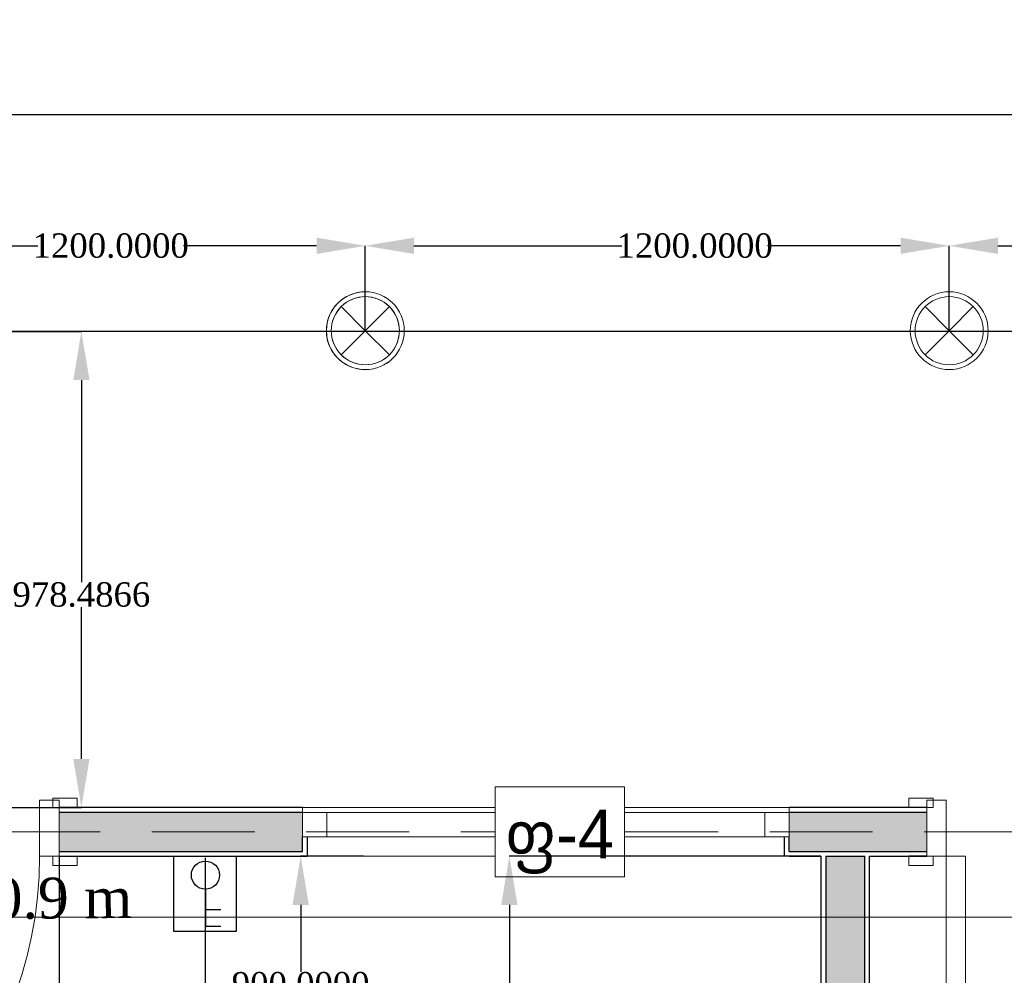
# Model space of a CAD drawing. Header units: millimetres. Extents: x 0 to 88385, y 0 to 41127.
# Tile 40 of 244: x 50405 to 52429, y 20543 to 22507. Entities that reach past the tile are written whole.
import ezdxf
from ezdxf import colors
from ezdxf.entities.mleader import LeaderData, LeaderLine
from ezdxf.enums import TextEntityAlignment as Align
from ezdxf.math import Vec2, Vec3

# ---------------------------------------------------------------- set-up
doc = ezdxf.new("R2010")
doc.units = ezdxf.units.MM
doc.header["$MEASUREMENT"] = 0
doc.set_wipeout_variables(frame=1)
doc.linetypes.add('Dot & Dashed', pattern=[670.277762, 317.5, -176.388889, 0, -176.388874])
doc.linetypes.add('Hidden', pattern=[317.5, 211.666667, -105.833333])
for name, color, linetype in [('- ავარიული განათება', 7, 'Continuous'), ('- განათება', 7, 'Continuous'), ('- საშტეფცელო როზეტები', 7, 'Continuous'), ('New_Structural - Bearing', 7, 'Continuous'), ('Structural - Bearing', 7, 'Continuous'), ('Structural - Grid', 7, 'Continuous')]:
    doc.layers.add(name, color=color, linetype=linetype)
for name, color, linetype, lineweight in [('New_Annotation - Text_Pen_No__20', 1, 'Continuous', 0), ('New_Archicad Doors_Pen_No__1', 7, 'Continuous', 13), ('New_Archicad Windows_Pen_No__1', 7, 'Continuous', 13), ('New_Structural - Bearing_Pen_No__1', 7, 'Continuous', 13)]:
    doc.layers.add(name, color=color, linetype=linetype, lineweight=lineweight)
for name, color, linetype, lineweight, true_color in [('New_Interior - Lamp_Pen_No__77', 7, 'Continuous', 20, 0xffeb28), ('New_Structural - Bearing_Pen_No__5', 7, 'Continuous', 25, 0x40a5ff), ('New_Structural - Bearing_Pen_No__57', 7, 'Continuous', 25, 0xdcd214), ('Structural - Bearing_Pen_No__81', 7, 'Continuous', 20, 0x6a6a6a), ('Structural - Grid_Pen_No__81', 7, 'Continuous', 20, 0x6a6a6a)]:
    doc.layers.add(name, color=color, linetype=linetype, lineweight=lineweight, true_color=true_color)
doc.styles.add('GENERATED_STYLE_2', font='txt')
doc.styles.get("Standard").update_dxf_attribs({"font": 'sylfaen.ttf'})
doc.dimstyles.get("Standard").update_dxf_attribs({"dimtxt": 0.18, "dimasz": 0.18, "dimexe": 0.18, "dimexo": 0.0625, "dimgap": 0.09, "dimtad": 0, "dimtih": 1, "dimtoh": 1, "dimdec": 4, "dimzin": 0, "dimdsep": 46, "dimtxsty": 'Standard', "dimcen": 0.09, "dimadec": 0, "dimazin": 0, "dimtfac": 1, "dimtdec": 4, "dimtofl": 0, "dimtmove": 0, "dimatfit": 3, "dimfxl": 1, "dimtolj": 1, "dimtzin": 0, "dimarcsym": 0})

# ---------------------------------------------------------------- blocks, each defined once
blk = doc.blocks.new('Window_2')
at = {"layer": 'New_Archicad Windows_Pen_No__1', "color": 7, "linetype": 'Continuous', "lineweight": 13}
for p, q in [((-500, 10), (500, 10)), ((-500, 10), (-500, 0)), ((-500, 0), (-450, 0)), ((-500, 0), (-500, -50)), ((-500, 0), (-500, -50)), ((-450, 0), (-450, -50)), ((-450, 0), (450, 0)), ((450, -50), (450, 0)), ((450, 0), (500, 0)), ((500, 10), (500, 0)), ((500, 0), (500, -50)), ((500, 0), (500, -50)), ((-450, -50), (-500, -50)), ((-490, -50), (-490, -90)), ((450, -50), (-450, -50)), ((500, -50), (450, -50)), ((490, -50), (490, -90)), ((-500, -90), (-490, -90)), ((-490, -90), (490, -90)), ((500, -90), (490, -90))]:
    blk.add_line(p, q, dxfattribs=at)
blk = doc.blocks.new('Door_3')
at = {"layer": 'New_Archicad Doors_Pen_No__1', "color": 7, "linetype": 'Continuous', "lineweight": 13}
for p, q in [((370, 0), (370, 820)), ((370, 820), (410, 820)), ((410, 820), (410, 0)), ((-487, 0), (-487, 19)), ((-487, 19), (-437, 19)), ((-437, 0), (-487, 0)), ((-450, 0), (-487, 0)), ((-450, 0), (-487, 0)), ((-410, 0), (-450, 0)), ((-450, 0), (-450, -115)), ((-450, 0), (-450, -10)), ((-450, 0), (-450, -10)), ((-437, 19), (-437, 0)), ((-410, -115), (-410, 0)), ((410, 0), (370, 0)), ((450, 0), (410, 0)), ((410, 0), (410, -115)), ((437, 19), (487, 19)), ((437, 0), (437, 19)), ((487, 0), (437, 0)), ((450, -115), (450, 0)), ((450, 0), (450, -10)), ((450, 0), (450, -10)), ((450, 0), (487, 0)), ((450, 0), (487, 0)), ((487, 19), (487, 0)), ((-450, -10), (-450, -90)), ((-450, -10), (-450, -90)), ((450, -10), (450, -90)), ((450, -10), (450, -90)), ((-487, -119), (-487, -100)), ((-487, -100), (-437, -100)), ((-450, -100), (-487, -100)), ((-450, -100), (-487, -100)), ((-450, -90), (-450, -100)), ((-450, -90), (-450, -100)), ((-437, -100), (-437, -119)), ((437, -100), (487, -100)), ((437, -119), (437, -100)), ((450, -90), (450, -100)), ((450, -90), (450, -100)), ((450, -100), (487, -100)), ((450, -100), (487, -100)), ((487, -100), (487, -119)), ((-437, -119), (-487, -119)), ((-450, -115), (-410, -115)), ((410, -115), (450, -115)), ((487, -119), (437, -119))]:
    blk.add_line(p, q, dxfattribs=at)
blk.add_arc((410, 0), 820, 90, 180, dxfattribs=at)
blk = doc.blocks.new('Wall_46', base_point=(2382.1, 20888))
at = {"layer": 'New_Structural - Bearing_Pen_No__57', "linetype": 'Continuous', "lineweight": 25, "true_color": 0xdcd214}
for points in [[(-33254, 20878), (-33754, 20878), (-33754, 20798), (-33254, 20798), (-33254, 20828)], [(-32254, 20828), (-32254, 20798), (-31971.1, 20798), (-31971.1, 20878), (-32254, 20878)]]:
    blk.add_hatch(color=52, dxfattribs=at).paths.add_polyline_path(points)
at = {"layer": 'New_Structural - Bearing_Pen_No__1', "color": 7, "linetype": 'Continuous', "lineweight": 13}
for p, q in [((-33754, 20878), (-33754, 20888)), ((-33254, 20888), (-33254, 20878)), ((-32254, 20888), (-32254, 20878)), ((-31971.1, 20878), (-31971.1, 20888)), ((-33754, 20798), (-33754, 20878)), ((-33254, 20878), (-33254, 20828)), ((-32254, 20878), (-32254, 20828)), ((-31971.1, 20798), (-31971.1, 20878)), ((-33254, 20828), (-33244, 20828)), ((-32254, 20828), (-32264, 20828)), ((-33754, 20788), (-33754, 20798)), ((-31971.1, 20788), (-31971.1, 20798))]:
    blk.add_line(p, q, dxfattribs=at)
at = {"layer": 'New_Structural - Bearing_Pen_No__5', "color": 161, "linetype": 'Continuous', "lineweight": 25, "true_color": 0x40a5ff}
for p, q in [((-33754, 20888), (-33717, 20888)), ((-31971.1, 20888), (-32008.1, 20888)), ((-33254, 20878), (-33754, 20878)), ((-31971.1, 20878), (-32254, 20878)), ((-33254, 20798), (-33254, 20828)), ((-33244, 20828), (-33244, 20788)), ((-32264, 20828), (-32264, 20788)), ((-32254, 20798), (-32254, 20828)), ((-33754, 20798), (-33254, 20798)), ((-33754, 20788), (-33717, 20788)), ((-33254, 20788), (-33244, 20788)), ((-32254, 20788), (-32264, 20788)), ((-32254, 20798), (-31971.1, 20798)), ((-31971.1, 20788), (-32008.1, 20788))]:
    blk.add_line(p, q, dxfattribs=at)
at = {"layer": 'New_Structural - Bearing_Pen_No__5', "color": 161, "linetype": 'Continuous', "lineweight": 25, "true_color": 0x40a5ff, "flags": 128}
for points in [[(-33254, 20888), (-33754, 20888)], [(-31971.1, 20888), (-32254, 20888)], [(-33754, 20788), (-33254, 20788)], [(-32254, 20788), (-32188.6, 20788)], [(-32178.6, 20788), (-32098.6, 20788)], [(-32088.6, 20788), (-31971.1, 20788)]]:
    blk.add_lwpolyline(points, dxfattribs=at)
at = {"layer": 'New_Archicad Doors_Pen_No__1', "color": 7, "linetype": 'Continuous', "lineweight": 13, "zscale": 1000, "rotation": 180}
for p in [(-34204, 20788), (-31521.1, 20788)]:
    blk.add_blockref('Door_3', p, dxfattribs=at)
at = {"layer": 'New_Archicad Windows_Pen_No__1', "color": 7, "linetype": 'Continuous', "lineweight": 13, "zscale": 1000}
blk.add_blockref('Window_2', (-32754, 20878), dxfattribs=at)
blk = doc.blocks.new('Wall_59', base_point=(-32088.6, 20888))
at = {"layer": 'New_Structural - Bearing_Pen_No__57', "linetype": 'Continuous', "lineweight": 25, "true_color": 0xdcd214}
blk.add_hatch(color=52, dxfattribs=at).paths.add_polyline_path([(-32098.6, 12953.1), (-32098.6, 20788), (-32178.6, 20788), (-32178.6, 12953.1)])
at = {"layer": 'New_Structural - Bearing_Pen_No__1', "color": 7, "linetype": 'Continuous', "lineweight": 13, "flags": 128}
blk.add_lwpolyline([(-32098.6, 20788), (-32178.6, 20788)], dxfattribs=at)
at = {"layer": 'New_Structural - Bearing_Pen_No__5', "color": 161, "linetype": 'Continuous', "lineweight": 25, "true_color": 0x40a5ff}
for p, q in [((-32178.6, 20788), (-32178.6, 12953.1)), ((-32098.6, 12953.1), (-32098.6, 20788))]:
    blk.add_line(p, q, dxfattribs=at)
at = {"layer": 'New_Structural - Bearing_Pen_No__5', "color": 161, "linetype": 'Continuous', "lineweight": 25, "true_color": 0x40a5ff, "flags": 128}
for points in [[(-32188.6, 20788), (-32188.6, 12953.1)], [(-32088.6, 12953.1), (-32088.6, 20788)]]:
    blk.add_lwpolyline(points, dxfattribs=at)
blk = doc.blocks.new('Standard grid marker')
at = {"layer": 'Structural - Grid_Pen_No__81', "color": 251, "linetype": 'Continuous', "lineweight": 20, "true_color": 0x6a6a6a}
blk.add_line((1000, 0), (51328.1, 0), dxfattribs=at)
at = {"layer": 'Structural - Grid_Pen_No__81', "color": 251, "lineweight": 20, "true_color": 0x6a6a6a, "style": 'GENERATED_STYLE_2'}
for tag, p in [('AC_MarkerText_1_0', (-100, -144)), ('AC_MarkerText_1_1', (52428.1, -144))]:
    blk.add_attdef(tag, text='', height=100, rotation=180, dxfattribs=at).set_placement(p, align=Align.TOP_CENTER)
blk = doc.blocks.new('Beam_11', base_point=(-47008.8, 20663))
at = {"layer": 'Structural - Bearing_Pen_No__81', "color": 251, "linetype": 'Hidden', "lineweight": 20, "true_color": 0x6a6a6a}
blk.add_line((-34833.8, 20838), (-29183.8, 20838), dxfattribs=at)
at = {"layer": 'Structural - Bearing_Pen_No__81', "color": 251, "linetype": 'Dot & Dashed', "lineweight": 20, "true_color": 0x6a6a6a}
blk.add_line((-47008.8, 20663), (991.2, 20663), dxfattribs=at)
blk = doc.blocks.new('ორკლავიშა ჩამრთველლი იპ 22')
at = {"layer": '- განათება', "color": 6}
for points in [[(0.3, 352.8), (-106, 352.8)], [(0, 97.5), (0.3, 352.8)], [(0.1, 237.8), (-105.7, 237.8)]]:
    blk.add_lwpolyline(points, dxfattribs=at)
blk.add_circle((0, 0), 97.5, dxfattribs=at)
blk = doc.blocks.new('1 იანი ჩარჩო')
at = {"layer": '- განათება', "color": 5}
blk.add_lwpolyline([(-9864.2, 15374.2), (-9735.9, 15374.2), (-9735.9, 15219.2), (-9864.2, 15219.2)], close=True, dxfattribs=at)
blk = doc.blocks.new('Recessed Spot')
at = {"layer": 'New_Interior - Lamp_Pen_No__77', "color": 2, "linetype": 'Continuous', "lineweight": 20, "true_color": 0xffeb28}
for q in [(-49.5, 49.5), (49.5, 49.5), (-49.5, -49.5), (49.5, -49.5)]:
    blk.add_line((0, 0), q, dxfattribs=at)
at = {"layer": 'New_Interior - Lamp_Pen_No__77', "color": 2, "linetype": 'Continuous', "lineweight": 20, "true_color": 0xffeb28, "flags": 128}
blk.add_lwpolyline([(80, 0, 1), (-80, 0, 1)], format="xyb", close=True, dxfattribs=at)
at = {"layer": 'New_Interior - Lamp_Pen_No__77', "color": 2, "linetype": 'Continuous', "lineweight": 20, "true_color": 0xffeb28}
blk.add_circle((0, 0), 70, dxfattribs=at)
blk = doc.blocks.new('*D551')
at = {"layer": '- საშტეფცელო როზეტები', "color": 0, "lineweight": -2, "transparency": 16777216}
for p, q in [((52051.7, 20788), (51411.3, 20788)), ((51411.5, 20688), (51411.5, 20108.2)), ((51411.5, 19396.6), (51411.5, 20056.8)), ((51979.3, 19296.6), (51411.3, 19296.6))]:
    blk.add_line(p, q, dxfattribs=at)
at = {"layer": '- საშტეფცელო როზეტები', "color": 0, "transparency": 16777216}
for points in [[(51394.8, 20688), (51428.2, 20688), (51411.5, 20788)], [(51394.8, 19396.6), (51428.2, 19396.6), (51411.5, 19296.6)]]:
    blk.add_solid(points, dxfattribs=at)
at = {"layer": 'Defpoints', "color": 0, "transparency": 16777216}
for p in [(51411.5, 20788), (52051.7, 20788), (51979.4, 19296.6)]:
    blk.add_point(p, dxfattribs=at)
at = {"layer": '- საშტეფცელო როზეტები', "color": 0, "transparency": 16777216, "insert": (51411.5, 20082.5), "char_height": 50, "attachment_point": 5}
blk.add_mtext('\\A1;{\\fSylfaen|b0|i0|c0|p18;1491.3349}', dxfattribs=at)
blk = doc.blocks.new('*D598')
at = {"layer": '- საშტეფცელო როზეტები', "color": 0, "lineweight": -2, "transparency": 16777216}
for p, q in [((50486.3, 20787.9), (50486.3, 20253.8)), ((50786.3, 20784.9), (50786.3, 20253.8)), ((50586.3, 20254), (50686.3, 20254)), ((50786.3, 20254), (50941.8, 20254))]:
    blk.add_line(p, q, dxfattribs=at)
at = {"layer": '- საშტეფცელო როზეტები', "color": 0, "transparency": 16777216}
for points in [[(50586.3, 20270.7), (50586.3, 20237.3), (50486.3, 20254)], [(50686.3, 20270.7), (50686.3, 20237.3), (50786.3, 20254)]]:
    blk.add_solid(points, dxfattribs=at)
at = {"layer": 'Defpoints', "color": 0, "transparency": 16777216}
for p in [(50486.3, 20788), (50786.3, 20785), (50486.3, 20254)]:
    blk.add_point(p, dxfattribs=at)
at = {"layer": '- საშტეფცელო როზეტები', "color": 0, "transparency": 16777216, "insert": (51075.3, 20254), "char_height": 50, "attachment_point": 5}
blk.add_mtext('\\A1;{\\fSylfaen|b0|i0|c0|p18;300.0000}', dxfattribs=at)
blk = doc.blocks.new('*D845')
at = {"layer": '- განათება', "color": 0, "lineweight": -2, "transparency": 16777216}
for p, q in [((51111.9, 20788), (50982.5, 20788)), ((50982.7, 20688), (50982.7, 20550.1)), ((50982.7, 19988), (50982.7, 20498.7)), ((51221.7, 19888), (50982.5, 19888))]:
    blk.add_line(p, q, dxfattribs=at)
at = {"layer": '- განათება', "color": 0, "transparency": 16777216}
for points in [[(50966.1, 20688), (50999.4, 20688), (50982.7, 20788)], [(50966.1, 19988), (50999.4, 19988), (50982.7, 19888)]]:
    blk.add_solid(points, dxfattribs=at)
at = {"layer": 'Defpoints', "color": 0, "transparency": 16777216}
for p in [(51112, 20788), (50982.7, 19888), (51221.7, 19888)]:
    blk.add_point(p, dxfattribs=at)
at = {"layer": '- განათება', "color": 0, "transparency": 16777216, "insert": (50982.7, 20524.4), "char_height": 50, "attachment_point": 5}
blk.add_mtext('\\A1;{\\fSylfaen|b0|i0|c0|p18;900.0000}', dxfattribs=at)
blk = doc.blocks.new('*D1179')
at = {"layer": '- განათება', "color": 0, "lineweight": -2, "transparency": 16777216}
for p, q in [((49915.5, 21868), (49915.5, 22042.7)), ((50015.5, 22042.5), (50442.7, 22042.5)), ((51015.5, 22042.5), (50742, 22042.5)), ((51115.5, 21868), (51115.5, 22042.7))]:
    blk.add_line(p, q, dxfattribs=at)
at = {"layer": '- განათება', "color": 0, "transparency": 16777216}
for points in [[(50015.5, 22059.2), (50015.5, 22025.8), (49915.5, 22042.5)], [(51015.5, 22059.2), (51015.5, 22025.8), (51115.5, 22042.5)]]:
    blk.add_solid(points, dxfattribs=at)
at = {"layer": 'Defpoints', "color": 0, "transparency": 16777216}
for p in [(49915.5, 22042.5), (49915.5, 21868), (51115.5, 21868)]:
    blk.add_point(p, dxfattribs=at)
at = {"layer": '- განათება', "color": 0, "transparency": 16777216, "insert": (50592.3, 22042.5), "char_height": 50, "attachment_point": 5}
blk.add_mtext('\\A1;{\\fSylfaen|b0|i0|c0|p18;1200.0000}', dxfattribs=at)
blk = doc.blocks.new('*D1180')
at = {"layer": '- განათება', "color": 0, "lineweight": -2, "transparency": 16777216}
for p, q in [((51115.5, 21868), (51115.5, 22042.7)), ((51215.5, 22042.5), (51642.7, 22042.5)), ((52215.5, 22042.5), (51942, 22042.5)), ((52315.5, 21868), (52315.5, 22042.7))]:
    blk.add_line(p, q, dxfattribs=at)
at = {"layer": '- განათება', "color": 0, "transparency": 16777216}
for points in [[(51215.5, 22059.2), (51215.5, 22025.8), (51115.5, 22042.5)], [(52215.5, 22059.2), (52215.5, 22025.8), (52315.5, 22042.5)]]:
    blk.add_solid(points, dxfattribs=at)
at = {"layer": 'Defpoints', "color": 0, "transparency": 16777216}
for p in [(51115.5, 22042.5), (51115.5, 21868), (52315.5, 21868)]:
    blk.add_point(p, dxfattribs=at)
at = {"layer": '- განათება', "color": 0, "transparency": 16777216, "insert": (51792.3, 22042.5), "char_height": 50, "attachment_point": 5}
blk.add_mtext('\\A1;{\\fSylfaen|b0|i0|c0|p18;1200.0000}', dxfattribs=at)
blk = doc.blocks.new('*D1181')
at = {"layer": '- განათება', "color": 0, "lineweight": -2, "transparency": 16777216}
for p, q in [((52315.5, 21868), (52315.5, 22042.7)), ((52415.5, 22042.5), (52842.7, 22042.5)), ((53415.5, 22042.5), (53142, 22042.5)), ((53515.5, 21868), (53515.5, 22042.7))]:
    blk.add_line(p, q, dxfattribs=at)
at = {"layer": '- განათება', "color": 0, "transparency": 16777216}
for points in [[(52415.5, 22059.2), (52415.5, 22025.8), (52315.5, 22042.5)], [(53415.5, 22059.2), (53415.5, 22025.8), (53515.5, 22042.5)]]:
    blk.add_solid(points, dxfattribs=at)
at = {"layer": 'Defpoints', "color": 0, "transparency": 16777216}
for p in [(52315.5, 22042.5), (52315.5, 21868), (53515.5, 21868)]:
    blk.add_point(p, dxfattribs=at)
at = {"layer": '- განათება', "color": 0, "transparency": 16777216, "insert": (52992.3, 22042.5), "char_height": 50, "attachment_point": 5}
blk.add_mtext('\\A1;{\\fSylfaen|b0|i0|c0|p18;1200.0000}', dxfattribs=at)
blk = doc.blocks.new('AVARIULI GANATEBA')
at = {"layer": '- განათება', "color": 3, "linetype": 'Continuous', "lineweight": 20}
for q in [(-49.5, 49.5), (49.5, 49.5), (-49.5, -49.5), (49.5, -49.5)]:
    blk.add_line((0, 0), q, dxfattribs=at)
for major_axis, start_param, end_param in [((56.6, 56.6), 0.785398, 3.926991), ((-49.5, 49.5), 2.356194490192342, 8.639379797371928), ((56.6, 56.6), 3.926991, 7.068583)]:
    blk.add_ellipse((0, 0), major_axis=major_axis, ratio=1, start_param=start_param, end_param=end_param, dxfattribs=at)
blk = doc.blocks.new('*D1376')
at = {"layer": '- ავარიული განათება', "color": 0, "lineweight": -2, "transparency": 16777216}
for p, q in [((50109.4, 21944.5), (50109.4, 22312.7)), ((50209.4, 22312.5), (53270.5, 22312.5)), ((56069, 22312.5), (53574.5, 22312.5)), ((56169, 21944.5), (56169, 22312.7))]:
    blk.add_line(p, q, dxfattribs=at)
at = {"layer": '- ავარიული განათება', "color": 0, "transparency": 16777216}
for points in [[(50209.4, 22329.2), (50209.4, 22295.8), (50109.4, 22312.5)], [(56069, 22329.2), (56069, 22295.8), (56169, 22312.5)]]:
    blk.add_solid(points, dxfattribs=at)
at = {"layer": 'Defpoints', "color": 0, "transparency": 16777216}
for p in [(50109.4, 22312.5), (50109.4, 21944.4), (56169, 21944.4)]:
    blk.add_point(p, dxfattribs=at)
at = {"layer": '- ავარიული განათება', "color": 0, "transparency": 16777216, "insert": (53422.5, 22312.5), "char_height": 50, "attachment_point": 5}
blk.add_mtext('\\A1;{\\fSylfaen|b0|i0|c0|p18;6059.5670}', dxfattribs=at)
blk = doc.blocks.new('*D1377')
at = {"layer": '- ავარიული განათება', "color": 0, "lineweight": -2, "transparency": 16777216}
for p, q in [((49917.7, 21866.5), (50532.2, 21866.5)), ((50532, 21766.5), (50532, 21351.1)), ((50532, 20988), (50532, 21299.7)), ((49549.3, 20888), (50532.2, 20888))]:
    blk.add_line(p, q, dxfattribs=at)
at = {"layer": '- ავარიული განათება', "color": 0, "transparency": 16777216}
for points in [[(50515.3, 21766.5), (50548.7, 21766.5), (50532, 21866.5)], [(50515.3, 20988), (50548.7, 20988), (50532, 20888)]]:
    blk.add_solid(points, dxfattribs=at)
at = {"layer": 'Defpoints', "color": 0, "transparency": 16777216}
for p in [(49917.6, 21866.5), (50532, 21866.5), (49549.3, 20888)]:
    blk.add_point(p, dxfattribs=at)
at = {"layer": '- ავარიული განათება', "color": 0, "transparency": 16777216, "insert": (50532, 21325.4), "char_height": 50, "attachment_point": 5}
blk.add_mtext('\\A1;{\\fSylfaen|b0|i0|c0|p18;978.4866}', dxfattribs=at)

msp = doc.modelspace()

# ---------------------------------------------------------------- linework, layer by layer
at = {"layer": '- ავარიული განათება', "color": 3}
msp.add_lwpolyline([(55977.19758, 21866.46756), (44658.7328, 21866.46756)], dxfattribs=at)

# ---------------------------------------------------------------- block references
at = {"layer": '- განათება', "color": 1}
msp.add_blockref('AVARIULI GANATEBA', (51115.48505, 21867.98097), dxfattribs=at)
at = {"layer": '- განათება', "color": 2, "linetype": 'Continuous', "lineweight": 20, "true_color": 0xffeb28, "zscale": 1000}
for p in [(51115.48505, 21867.98097), (52315.48505, 21867.98097)]:
    msp.add_blockref('Recessed Spot', p, dxfattribs=at)
at = {"layer": '- განათება', "color": 6, "xscale": 0.2965673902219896, "yscale": 0.2965673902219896, "zscale": 0.2965673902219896, "rotation": 180}
msp.add_blockref('ორკლავიშა ჩამრთველლი იპ 22', (50786.97546, 20749.08939), dxfattribs=at)
at = {"layer": '- საშტეფცელო როზეტები', "color": 5, "rotation": 180}
msp.add_blockref('1 იანი ჩარჩო', (40986.18331, 36007.21705), dxfattribs=at)
at = {"layer": 'New_Structural - Bearing', "color": 7, "lineweight": 35}
for name, p in [('Wall_46', (86622.37834, 20887.98097)), ('Wall_59', (52151.73497, 20887.98097))]:
    msp.add_blockref(name, p, dxfattribs=at)
at = {"layer": 'Structural - Bearing', "color": 251, "lineweight": 20, "true_color": 0x6a6a6a}
msp.add_blockref('Beam_11', (37231.5059, 20662.98097), dxfattribs=at)
at = {"layer": 'Structural - Grid', "color": 8, "linetype": 'Continuous', "lineweight": 15, "zscale": 1000, "rotation": 180}
msp.add_blockref('Standard grid marker', (88184.57817, 20662.98097), dxfattribs=at)

# ---------------------------------------------------------------- texts
at = {"layer": '- განათება', "color": 5, "insert": (50220.48093, 20742.6234), "char_height": 83.9644685, "attachment_point": 1, "rotation": 0.31067434}
msp.add_mtext_dynamic_manual_height_columns('{\\fSylfaen|b0|i0|c0|p18;H:0.9 m}', width=710.9466492, gutter_width=1.70068, heights=[0], dxfattribs=at)

# ---------------------------------------------------------------- dimensions: what is measured, and where the dimension line sits
at = {"layer": '- ავარიული განათება', "color": 1}
for base, p1, p2, angle, picture, middle in [((50109.41165, 22312.5), (56168.97869, 21944.44838), (50109.41165, 21944.44838), 180, '*D1376', (53422.5, 22312.5)), ((50532, 21866.46756), (49549.25136, 20887.98097), (49917.63054, 21866.46756), 90, '*D1377', (50532, 21325.38544))]:
    dim = msp.add_linear_dim(base=base, p1=p1, p2=p2, angle=angle, text='{\\fSylfaen|b0|i0|c0|p18;<>}', dimstyle='Standard', override={"dimtxt": 50, "dimasz": 100}, dxfattribs=at)
    dim.commit()
    dim.dimension.update_dxf_attribs({"geometry": picture, "text_midpoint": middle, "dimtype": 160})
at = {"layer": '- განათება', "color": 1}
for base, p1, p2, angle, picture, middle in [((49915.48505, 22042.5), (51115.48505, 21867.98097), (49915.48505, 21867.98097), 180, '*D1179', (50592.33574, 22042.5)), ((51115.48505, 22042.5), (52315.48505, 21867.98097), (51115.48505, 21867.98097), 180, '*D1180', (51792.33574, 22042.5)), ((52315.48505, 22042.5), (53515.48505, 21867.98097), (52315.48505, 21867.98097), 180, '*D1181', (52992.33574, 22042.5)), ((50982.72907, 19887.98097), (51112, 20787.98097), (51221.73497, 19887.98097), 270, '*D845', (50982.72907, 20524.37967))]:
    dim = msp.add_linear_dim(base=base, p1=p1, p2=p2, angle=angle, text='{\\fSylfaen|b0|i0|c0|p18;<>}', dimstyle='Standard', override={"dimtxt": 50, "dimasz": 100}, dxfattribs=at)
    dim.commit()
    dim.dimension.update_dxf_attribs({"geometry": picture, "text_midpoint": middle, "dimtype": 160})
at = {"layer": '- საშტეფცელო როზეტები', "color": 1}
dim = msp.add_linear_dim(base=(50486.25135, 20254), p1=(50786.25136, 20785.00982), p2=(50486.25135, 20787.98097), angle=180, text='{\\fSylfaen|b0|i0|c0|p18;<>}', dimstyle='Standard', override={"dimtxt": 50, "dimasz": 100}, dxfattribs=at)
dim.commit()
dim.dimension.update_dxf_attribs({"geometry": '*D598', "text_midpoint": (51075.29495, 20254), "dimtype": 160})

# ---------------------------------------------------------------- next in the draw order: wipeouts: each hides what was drawn before it
at = {"color": 1, "linetype": 'Continuous', "lineweight": 0, "ltscale": 194044.255117}
msp.add_wipeout([(51382.29843, 20745.55658), (51648.04583, 20745.55658), (51648.04583, 20930.40525), (51382.29843, 20930.40525)], dxfattribs=at).dxf.layer = 'New_Annotation - Text_Pen_No__20'

# ---------------------------------------------------------------- next in the draw order: linework, layer by layer
at = {"layer": 'New_Annotation - Text_Pen_No__20', "color": 1, "linetype": 'Continuous', "lineweight": 0, "flags": 128}
msp.add_lwpolyline([(51382.29843, 20745.55658), (51648.04583, 20745.55658), (51648.04583, 20930.40525), (51382.29843, 20930.40525), (51382.29843, 20745.55658)], close=True, dxfattribs=at)

# ---------------------------------------------------------------- next in the draw order: texts
at = {"layer": 'New_Annotation - Text_Pen_No__20', "color": 1, "linetype": 'Continuous', "lineweight": 0, "insert": (51515.17213, 20883.73859), "char_height": 100, "attachment_point": 2, "style": 'GENERATED_STYLE_2'}
msp.add_mtext('\\A1;{\\pqc;\\fBOG 2018|b0|i0|c0|p0;\\W1.000000;ფ-\\fBOG 2018|b0|i0|c0|p0;\\W1.000000;4}', dxfattribs=at)

# ---------------------------------------------------------------- next in the draw order: dimensions: what is measured, and where the dimension line sits
at = {"layer": '- საშტეფცელო როზეტები', "color": 1}
dim = msp.add_linear_dim(base=(51411.5, 20787.98097), p1=(51979.40012, 19296.64603), p2=(52051.73497, 20787.98097), angle=90, text='{\\fSylfaen|b0|i0|c0|p18;<>}', dimstyle='Standard', override={"dimtxt": 50, "dimasz": 100}, dxfattribs=at)
dim.commit()
dim.dimension.update_dxf_attribs({"geometry": '*D551', "text_midpoint": (51411.5, 20082.5), "dimtype": 160})

# ---------------------------------------------------------------- next in the draw order: leaders
at = {"color": 5}
ml = msp.add_multileader_mtext('Standard', dxfattribs=at)
ml.set_content('ნეოტეკის  ფარი', color=5)
ml.set_leader_properties()
ml.build(insert=Vec2(0, 0))
ml.multileader.update_dxf_attribs({"text_right_attachment_type": 6, "dogleg_length": 50, "arrow_head_size": 100})
ctx = ml.context
ctx.base_point, ctx.char_height, ctx.arrow_head_size, ctx.landing_gap_size, ctx.plane_origin = Vec3(50468.91, 32218.71661), 100, 100, 0.09, Vec3(56312.8393, 27064.407)
ctx.right_attachment = 6
notes = []
notes.append((ctx, [(0, (0, 0, 0), (0, 0), (1, 0), 1, [])]))
ctx.mtext.insert, ctx.mtext.width, ctx.mtext.flow_direction = Vec3(50469, 32288.46183), 1402.7684334, 5
ml = msp.add_multileader_mtext('Standard', dxfattribs=at)
ml.set_content('ნეოტეკის \\Pრეკი', color=5)
ml.set_leader_properties()
ml.build(insert=Vec2(0, 0))
ml.multileader.update_dxf_attribs({"text_right_attachment_type": 6, "dogleg_length": 50, "arrow_head_size": 100})
ctx = ml.context
ctx.base_point, ctx.char_height, ctx.arrow_head_size, ctx.landing_gap_size, ctx.plane_origin = Vec3(52433.92127, 31594.41315), 100, 100, 0.09, Vec3(58277.85057, 26439.85585)
ctx.right_attachment = 6
notes.append((ctx, [(0, (0, 0, 0), (0, 0), (1, 0), 1, [])]))
ctx.mtext.insert, ctx.mtext.width, ctx.mtext.flow_direction = Vec3(52434.01127, 31663.91068), 1402.7684334, 5
ml = msp.add_multileader_mtext('Standard', dxfattribs=at)
ml.set_content('ნეოტეკის ფარი', color=5)
ml.set_leader_properties()
ml.build(insert=Vec2(0, 0))
ml.multileader.update_dxf_attribs({"text_right_attachment_type": 6, "dogleg_length": 50, "arrow_head_size": 100})
ctx = ml.context
ctx.base_point, ctx.char_height, ctx.arrow_head_size, ctx.landing_gap_size, ctx.plane_origin, ctx.plane_x_axis, ctx.plane_y_axis = Vec3(52750.59611, 30623.37284), 100, 100, 0.09, Vec3(48445.57174, 24617.92422), Vec3(0, -1), Vec3(1, 0)
ctx.right_attachment = 6
notes.append((ctx, [(0, (0, 0, 0), (0, 0), (1, 0), 1, [])]))
ctx.mtext.insert, ctx.mtext.text_direction, ctx.mtext.rotation, ctx.mtext.width, ctx.mtext.flow_direction = Vec3(52820.34133, 30623.28284), Vec3(0, -1), 4.7123889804, 1402.7684334, 5
ml = msp.add_multileader_mtext('Standard', dxfattribs=at)
ml.set_content('ელ. ფარების ადგილი', color=5)
ml.set_leader_properties()
ml.build(insert=Vec2(0, 0))
ml.multileader.update_dxf_attribs({"text_right_attachment_type": 6, "dogleg_length": 50, "arrow_head_size": 100})
ctx = ml.context
ctx.base_point, ctx.char_height, ctx.arrow_head_size, ctx.landing_gap_size, ctx.plane_origin = Vec3(52207.87269, 28518.35488), 100, 100, 0.09, Vec3(58051.80199, 23364.78837)
ctx.right_attachment = 6
notes.append((ctx, [(0, (0, 0, 0), (0, 0), (1, 0), 1, [])]))
ctx.mtext.insert, ctx.mtext.width, ctx.mtext.flow_direction = Vec3(52207.96269, 28588.8432), 1402.7684334, 5
for ctx, leaders in notes:
    for number, flags, end, landing, length, lines in leaders:
        leader = LeaderData()
        leader.index, (leader.has_last_leader_line, leader.has_dogleg_vector, leader.attachment_direction) = number, flags
        leader.last_leader_point, leader.dogleg_vector, leader.dogleg_length = Vec3(end), Vec3(landing), length
        for number, points, colour, breaks in lines:
            line = LeaderLine()
            line.index, line.vertices, line.color, line.breaks = number, Vec3.list(points), colors.encode_raw_color(colour), breaks
            leader.lines.append(line)
        ctx.leaders.append(leader)

doc.saveas('drawing.dxf')
